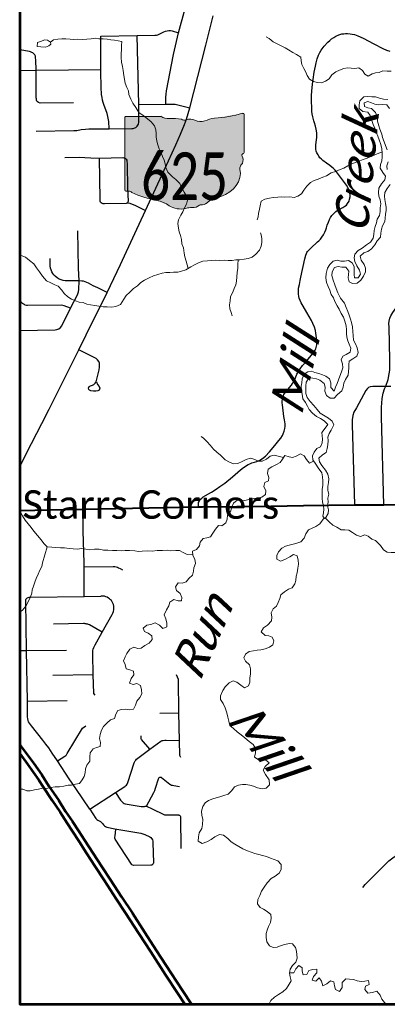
# Model space of a CAD drawing. Header units: feet. Extents: x 14.58 to 21.38, y 7.74 to 14.55.
# Tile 1 of 73: x 14.58 to 15.59, y 7.75 to 10.47. Entities that reach past the tile are written whole.
import ezdxf

# ---------------------------------------------------------------- set-up
doc = ezdxf.new("R2010")
doc.units = ezdxf.units.FT
doc.header["$LTSCALE"] = 20
doc.header["$MEASUREMENT"] = 0
doc.linetypes.add('rr2', pattern=[0])
for name, color, linetype, lineweight in [('GM_X_County_Road', 3, 'Continuous', 30), ('GM_X_Interstate_Route', 1, 'Continuous', 53), ('GM_X_Major_River', 5, 'Continuous', 13), ('GM_X_Major_River_Text', 5, 'Continuous', 0), ('GM_X_Minor_Lake', 5, 'Continuous', 0), ('GM_X_Minor_River', 5, 'Continuous', 0), ('GM_X_State_Route', 1, 'Continuous', 30), ('GM_X_State_Shield', 7, 'Continuous', 0), ('GM_X_Unincorporated_Text', 7, 'Continuous', 0), ('GM_X_US_Route', 1, 'Continuous', 40)]:
    doc.layers.add(name, color=color, linetype=linetype, lineweight=lineweight)
doc.layers.add('GM_X_State_Location', color=7, linetype='Continuous', lineweight=13, plot=False)
doc.layers.add('GM_X_Township_Road', color=252, linetype='Continuous', lineweight=30, true_color=0x696969)
doc.styles.add('Slanted Normal (0.14) Font 31', font='dgn031.shx', dxfattribs={"height": 0.14})

# ---------------------------------------------------------------- blocks, each defined once
blk = doc.blocks.new('DGN_COMPLEXSHAPE19')
at = {"layer": 'GM_X_State_Shield', "color": 7, "linetype": 'Continuous', "lineweight": 13}
for p, q in [((15.1925, 10.2151), (15.1925, 10.2151)), ((15.1967, 10.2118), (15.1966, 10.2118)), ((15.1967, 10.1071), (15.1967, 10.2118)), ((14.8671, 10.2034), (14.8671, 10.2034)), ((14.8671, 10.2034), (14.8671, 10.0033)), ((14.8703, 10.2068), (14.8703, 10.2069)), ((14.9668, 10.2068), (14.8703, 10.2068)), ((14.9668, 10.2069), (14.9668, 10.2068)), ((14.9905, 10.2005), (14.9905, 10.2005)), ((15.0241, 10.1994), (15.0241, 10.1994)), ((15.0372, 10.1973), (15.0372, 10.1973)), ((15.0609, 10.1962), (15.0609, 10.1962)), ((15.0879, 10.1941), (15.0879, 10.1941)), ((15.1148, 10.2015), (15.1148, 10.2015)), ((15.1941, 10.1038), (15.1941, 10.1038)), ((15.1966, 10.1071), (15.1966, 10.1071)), ((15.1966, 10.1071), (15.1967, 10.1071)), ((15.1909, 10.0971), (15.1909, 10.0971)), ((15.1917, 10.0769), (15.1917, 10.0769)), ((15.1852, 10.0609), (15.1852, 10.0609)), ((14.8671, 10.0033), (14.8671, 10.0033)), ((14.8701, 9.9998), (14.8701, 9.9998)), ((14.8769, 10.0002), (14.8769, 10.0002)), ((14.8867, 9.9959), (14.8867, 9.9959)), ((14.9554, 9.9746), (14.9554, 9.9746)), ((15.0977, 9.9704), (15.0977, 9.9704)), ((15.132, 9.9853), (15.132, 9.9853)), ((14.9897, 9.9597), (14.9897, 9.9597)), ((15.0355, 9.9523), (15.0355, 9.9523)), ((15.0535, 9.9544), (15.0535, 9.9544)), ((15.0731, 9.9608), (15.0731, 9.9608)), ((15.0813, 9.9619), (15.0813, 9.9619))]:
    blk.add_line(p, q, dxfattribs=at)
for centre, major_axis, start_param, end_param in [((15.0793, 10.4797), (0.3495, 0), 4.814394, 5.042369), ((15.193, 10.2122), (0.00367, 0), 6.141152, 7.989035), ((14.8708, 10.2038), (0.00382, 0), 1.712693, 3.28349), ((14.9898, 10.2301), (0.037, 0), 4.042523, 4.731795), ((15.0021, 10.0945), (0.133, 0), 1.404758, 1.657858), ((15.0323, 10.2049), (0.0107, 0), 3.836095, 5.185415), ((15.048, 10.1817), (0.0222, 0), 0.950623, 2.079405), ((15.0766, 10.2135), (0.0267, 0), 4.081561, 5.145723), ((15.1238, 10.1457), (0.0703, 0), 1.699011, 2.107814), ((15.1958, 10.0994), (0.00568, 0), 1.883978, 3.671073), ((15.1927, 10.1067), (0.00393, 0), 5.05454, 6.418171), ((15.2098, 10.0633), (0.0248, 0), 2.387724, 3.262537), ((15.1597, 10.0862), (0.0341, 0), 5.934695, 6.695948), ((15.0988, 10.05), (0.0874, 0), 5.101752, 6.440018), ((14.8709, 10.0028), (0.00385, 0), 3.00124, 4.508301), ((14.8715, 10.0233), (0.0294, 0), 4.665946, 4.897461), ((14.8775, 9.9917), (0.0106, 0), 0.519207, 1.627899), ((15.0113, 10.1715), (0.2524, 0), 4.195997, 4.488961), ((14.9361, 9.9134), (0.079, 0), 0.823519, 1.323587), ((15.075, 9.9839), (0.0282, 0), 4.937069, 5.64225), ((15.1357, 9.9471), (0.0479, 0), 1.647645, 2.488434), ((15.0215, 9.9907), (0.0501, 0), 4.026481, 4.996735), ((15.0504, 9.9216), (0.0412, 0), 1.495662, 1.94098), ((15.0541, 9.9758), (0.0267, 0), 4.691044, 5.507374), ((15.0782, 9.9564), (0.00752, 0), 1.147584, 2.315152)]:
    blk.add_ellipse(centre, major_axis=major_axis, ratio=0.8, start_param=start_param, end_param=end_param, dxfattribs=at)
blk = doc.blocks.new('M1-H5_35')
at = {"layer": 'GM_X_State_Shield', "linetype": 'rr2', "true_color": 0xe17500}
h = blk.add_hatch(color=32, dxfattribs=at)
edge = h.paths.add_edge_path(flags=0)
edge.add_line((0.1685, 0.017), (0.1685, 0.1217))
edge.add_line((0.1685, 0.1217), (0.1684, 0.1217))
edge.add_ellipse((0.1648, 0.1221), major_axis=(0.00367, 0), ratio=0.8, start_angle=351.8621, end_angle=457.738)
edge.add_line((0.1643, 0.125), (0.1643, 0.125))
edge.add_ellipse((0.0511, 0.3895), major_axis=(0.3495, 0), ratio=0.8, start_angle=635.8445, end_angle=648.9065, ccw=False)
edge.add_line((0.0866, 0.1114), (0.0866, 0.1114))
edge.add_ellipse((0.0956, 0.0556), major_axis=(0.0703, 0), ratio=0.8, start_angle=97.3462, end_angle=120.7689)
edge.add_line((0.0597, 0.1039), (0.0597, 0.1039))
edge.add_ellipse((0.0484, 0.1233), major_axis=(0.0267, 0), ratio=0.8, start_angle=593.8562, end_angle=654.8282, ccw=False)
edge.add_line((0.0327, 0.1061), (0.0327, 0.1061))
edge.add_ellipse((0.0198, 0.0916), major_axis=(0.0222, 0), ratio=0.8, start_angle=54.4667, end_angle=119.1411)
edge.add_line((0.009, 0.1071), (0.009, 0.1071))
edge.add_ellipse((0.0041, 0.1147), major_axis=(0.0107, 0), ratio=0.8, start_angle=579.7921, end_angle=657.1024, ccw=False)
edge.add_line((-0.0041, 0.1093), (-0.0041, 0.1093))
edge.add_ellipse((-0.0261, 0.0044), major_axis=(0.133, 0), ratio=0.8, start_angle=80.4867, end_angle=94.9883)
edge.add_line((-0.0377, 0.1103), (-0.0377, 0.1103))
edge.add_ellipse((-0.0384, 0.1399), major_axis=(0.037, 0), ratio=0.8, start_angle=591.6195, end_angle=631.1119, ccw=False)
edge.add_line((-0.0614, 0.1167), (-0.0614, 0.1167))
edge.add_line((-0.0614, 0.1167), (-0.1579, 0.1167))
edge.add_line((-0.1579, 0.1167), (-0.1579, 0.1167))
edge.add_ellipse((-0.1574, 0.1137), major_axis=(0.00382, 0), ratio=0.8, start_angle=98.1301, end_angle=188.1301)
edge.add_line((-0.1611, 0.1133), (-0.1611, 0.1133))
edge.add_line((-0.1611, 0.1133), (-0.1611, -0.0869))
edge.add_line((-0.1611, -0.0869), (-0.1611, -0.0869))
edge.add_ellipse((-0.1573, -0.0873), major_axis=(0.00385, 0), ratio=0.8, start_angle=171.9584, end_angle=258.3066)
edge.add_line((-0.1581, -0.0903), (-0.1581, -0.0903))
edge.add_ellipse((-0.1567, -0.0668), major_axis=(0.0294, 0), ratio=0.8, start_angle=267.339, end_angle=280.6039)
edge.add_line((-0.1513, -0.0899), (-0.1513, -0.0899))
edge.add_ellipse((-0.1507, -0.0984), major_axis=(0.0106, 0), ratio=0.8, start_angle=389.7484, end_angle=453.2717, ccw=False)
edge.add_line((-0.1415, -0.0942), (-0.1415, -0.0942))
edge.add_ellipse((-0.0169, 0.0814), major_axis=(0.2524, 0), ratio=0.8, start_angle=240.4129, end_angle=257.1985)
edge.add_line((-0.0728, -0.1155), (-0.0728, -0.1155))
edge.add_ellipse((-0.0921, -0.1768), major_axis=(0.079, 0), ratio=0.8, start_angle=407.1842, end_angle=435.836, ccw=False)
edge.add_line((-0.0385, -0.1304), (-0.0385, -0.1304))
edge.add_ellipse((-0.0067, -0.0994), major_axis=(0.0501, 0), ratio=0.8, start_angle=230.7004, end_angle=286.2918)
edge.add_line((0.0073, -0.1379), (0.0073, -0.1379))
edge.add_ellipse((0.0222, -0.1686), major_axis=(0.0412, 0), ratio=0.8, start_angle=445.6951, end_angle=471.2099, ccw=False)
edge.add_line((0.0253, -0.1357), (0.0253, -0.1357))
edge.add_ellipse((0.0259, -0.1144), major_axis=(0.0267, 0), ratio=0.8, start_angle=268.777, end_angle=315.5493)
edge.add_line((0.0449, -0.1293), (0.0449, -0.1293))
edge.add_ellipse((0.05, -0.1338), major_axis=(0.00752, 0), ratio=0.8, start_angle=425.7517, end_angle=492.6484, ccw=False)
edge.add_line((0.0531, -0.1283), (0.0531, -0.1283))
edge.add_ellipse((0.0468, -0.1062), major_axis=(0.0282, 0), ratio=0.8, start_angle=282.8732, end_angle=323.2771)
edge.add_line((0.0695, -0.1198), (0.0695, -0.1198))
edge.add_ellipse((0.1075, -0.143), major_axis=(0.0479, 0), ratio=0.8, start_angle=454.4031, end_angle=502.5768, ccw=False)
edge.add_line((0.1038, -0.1048), (0.1038, -0.1048))
edge.add_ellipse((0.0706, -0.0401), major_axis=(0.0874, 0), ratio=0.8, start_angle=292.3089, end_angle=368.9858)
edge.add_line((0.157, -0.0292), (0.157, -0.0292))
edge.add_ellipse((0.1816, -0.0268), major_axis=(0.0248, 0), ratio=0.8, start_angle=496.8065, end_angle=546.9296, ccw=False)
edge.add_line((0.1635, -0.0132), (0.1635, -0.0132))
edge.add_ellipse((0.1315, -0.0039), major_axis=(0.0341, 0), ratio=0.8, start_angle=340.033, end_angle=383.6496)
edge.add_line((0.1627, 0.007), (0.1627, 0.007))
edge.add_ellipse((0.1676, 0.0093), major_axis=(0.00568, 0), ratio=0.8, start_angle=467.944, end_angle=570.337, ccw=False)
edge.add_line((0.1659, 0.0136), (0.1659, 0.0136))
edge.add_ellipse((0.1645, 0.0166), major_axis=(0.00393, 0), ratio=0.8, start_angle=289.6038, end_angle=367.7341)
edge.add_line((0.1684, 0.017), (0.1684, 0.017))
edge.add_line((0.1684, 0.017), (0.1685, 0.017))
at = {"layer": 'GM_X_State_Shield', "color": 7, "linetype": 'Continuous', "lineweight": 13}
blk.add_blockref('DGN_COMPLEXSHAPE19', (-15.0282, -10.0901), dxfattribs=at)
at = {"layer": 'GM_X_State_Shield', "color": 9, "linetype": 'Continuous', "lineweight": 13, "insert": (0.004, -0.1162), "char_height": 0.131836, "attachment_point": 8, "line_spacing_factor": 0.8, "style": 'Slanted Normal (0.14) Font 31'}
blk.add_mtext('{\\fCalibri Light|b0|i0|c0|p34;\\W0.768;\\C9;625}', dxfattribs=at)

msp = doc.modelspace()

# ---------------------------------------------------------------- linework, layer by layer
at = {"layer": 'GM_X_County_Road', "flags": 128}
msp.add_lwpolyline([(15.5243, 8.0743), (15.5306, 8.0834), (15.5446, 8.097), (15.596, 8.1486), (15.6113, 8.1596), (15.6219, 8.1658), (15.6317, 8.1696), (15.6472, 8.1742), (15.6616, 8.1763), (15.704, 8.1774), (15.715, 8.1773), (15.7258, 8.1798), (15.7352, 8.1849), (15.744, 8.1922), (15.7495, 8.1994), (15.7538, 8.2083), (15.756, 8.2179), (15.7564, 8.2304), (15.7532, 8.3829), (15.7526, 8.4624), (15.7479, 8.5385), (15.7439, 8.5912)], dxfattribs=at)
at = {"layer": 'GM_X_Interstate_Route', "flags": 128}
for points in [[(14.577, 11.6527), (14.577, 7.7517), (19.5613, 7.7517)], [(14.577, 8.4701), (14.5802, 8.4658), (14.6155, 8.4178), (14.6377, 8.3862), (14.6574, 8.355), (14.685, 8.3148), (14.7038, 8.2848), (14.723, 8.2569), (14.7401, 8.2301), (14.7571, 8.2046), (14.7791, 8.1709), (14.8051, 8.1306), (14.8273, 8.0962), (14.8579, 8.049), (14.888, 8.0034), (14.9221, 7.9505), (14.9535, 7.9018), (14.9953, 7.8383), (15.0267, 7.7896), (15.0515, 7.7517)], [(14.577, 8.4451), (14.5987, 8.4159), (14.6298, 8.3712), (14.6419, 8.3529), (14.6667, 8.3155), (14.6882, 8.2827), (14.7079, 8.2524), (14.7216, 8.2311), (14.7407, 8.2016), (14.7613, 8.1698), (14.7856, 8.1324), (14.81, 8.0946), (14.8432, 8.0435), (14.8679, 8.0053), (14.9058, 7.9472), (14.9386, 7.8966), (14.9797, 7.8337), (15.0133, 7.782), (15.0331, 7.7517)]]:
    msp.add_lwpolyline(points, dxfattribs=at)
at = {"layer": 'GM_X_Major_River', "flags": 128}
for points in [[(15.5701, 10.257), (15.5598, 10.261), (15.5489, 10.2605), (15.5386, 10.2619), (15.5269, 10.2609), (15.5165, 10.2498), (15.5143, 10.2387), (15.5145, 10.2281), (15.5249, 10.2203), (15.5385, 10.2186), (15.5447, 10.2088), (15.5491, 10.1956), (15.5534, 10.1846), (15.5578, 10.174), (15.5617, 10.1627), (15.5657, 10.1525), (15.5692, 10.1419), (15.574, 10.1291), (15.5768, 10.1174), (15.5777, 10.1052), (15.5775, 10.0946), (15.5766, 10.0835), (15.5733, 10.0733), (15.5727, 10.0634), (15.5801, 10.0517), (15.5867, 10.0412), (15.5853, 10.0313), (15.576, 10.0205), (15.5686, 10.0079), (15.568, 9.9965), (15.5686, 9.9862), (15.5721, 9.9756), (15.5738, 9.965), (15.5721, 9.954), (15.5722, 9.9434), (15.5705, 9.9323), (15.5638, 9.9224), (15.5621, 9.9121), (15.5581, 9.9025), (15.5556, 9.8915), (15.555, 9.8805), (15.5533, 9.8698), (15.5455, 9.8594), (15.5342, 9.8513), (15.523, 9.842), (15.5113, 9.8362), (15.502, 9.8262), (15.5007, 9.8159), (15.5027, 9.8057), (15.5082, 9.7932), (15.5152, 9.7812), (15.518, 9.7706), (15.5117, 9.7606), (15.5011, 9.7605), (15.5002, 9.7699), (15.5008, 9.7802), (15.5003, 9.7916), (15.4952, 9.8014), (15.4849, 9.8084), (15.4739, 9.8068), (15.4637, 9.8066), (15.4534, 9.8095), (15.4428, 9.8067), (15.4331, 9.7971), (15.4265, 9.7867), (15.4233, 9.7726), (15.4219, 9.7608), (15.424, 9.7476), (15.4287, 9.7363), (15.4331, 9.7264), (15.4374, 9.7143), (15.4432, 9.7046), (15.4472, 9.6947), (15.4538, 9.6831), (15.4589, 9.6733), (15.4647, 9.6616), (15.4713, 9.6518), (15.4749, 9.6401), (15.4785, 9.6276), (15.479, 9.6166), (15.4792, 9.6063), (15.4805, 9.5965), (15.4829, 9.5866), (15.4865, 9.5768), (15.4912, 9.5663), (15.4898, 9.5545), (15.4786, 9.5486), (15.4688, 9.5439), (15.4648, 9.5336), (15.4683, 9.5223), (15.4696, 9.5113), (15.4653, 9.5006), (15.4605, 9.4884), (15.4573, 9.4788), (15.4533, 9.4681), (15.4489, 9.4582), (15.4452, 9.4467), (15.436, 9.4572), (15.4358, 9.4698), (15.4322, 9.4807), (15.4226, 9.4889)], [(15.5482, 10.2286), (15.5387, 10.23), (15.5288, 10.234), (15.5283, 10.2439), (15.5384, 10.2482), (15.5484, 10.2442), (15.5579, 10.2409), (15.5689, 10.2384), (15.5795, 10.24), (15.5909, 10.2387), (15.5978, 10.2289)], [(15.5937, 10.2535), (15.5815, 10.2545), (15.5701, 10.257)], [(15.592, 10.1142), (15.5873, 10.1266), (15.5837, 10.1364), (15.579, 10.1481), (15.5766, 10.158), (15.5714, 10.1712), (15.5686, 10.181), (15.5647, 10.1935), (15.5645, 10.2064), (15.5594, 10.2177), (15.5482, 10.2286)], [(15.5921, 10.0598), (15.5908, 10.0701), (15.5944, 10.0811)], [(15.3668, 9.4498), (15.367, 9.4604), (15.3676, 9.4722), (15.3765, 9.4845), (15.3863, 9.4831), (15.3962, 9.481), (15.4061, 9.4773), (15.4176, 9.468), (15.4204, 9.4578), (15.4195, 9.4468), (15.4238, 9.4354), (15.4345, 9.428), (15.4452, 9.4274), (15.4548, 9.4378), (15.4668, 9.4482), (15.4705, 9.4581), (15.4722, 9.4692), (15.477, 9.4791), (15.4836, 9.491), (15.4853, 9.5016), (15.4856, 9.5111), (15.4858, 9.5206), (15.4864, 9.5301), (15.4973, 9.5363), (15.5082, 9.5441), (15.5118, 9.554), (15.5086, 9.5665), (15.5043, 9.5775), (15.4988, 9.588), (15.4975, 9.6005), (15.4973, 9.6123), (15.4963, 9.6248), (15.4935, 9.6365), (15.4903, 9.6464), (15.4871, 9.6573), (15.4828, 9.6672), (15.4789, 9.6785), (15.4738, 9.6902), (15.4626, 9.7045), (15.4551, 9.7192), (15.4512, 9.7305), (15.4469, 9.7411), (15.4425, 9.7539), (15.4385, 9.7668), (15.4395, 9.7767), (15.4461, 9.7885), (15.4563, 9.7917), (15.4662, 9.7896), (15.4772, 9.7897), (15.4857, 9.7792), (15.4847, 9.7697), (15.4837, 9.7602), (15.4865, 9.7489), (15.4961, 9.7448), (15.5085, 9.7454), (15.519, 9.7543), (15.5264, 9.7646), (15.5316, 9.7765), (15.5314, 9.7871), (15.5282, 9.7969), (15.5197, 9.8093), (15.5173, 9.8199), (15.5274, 9.8296), (15.5379, 9.8335), (15.5484, 9.8409), (15.5577, 9.8513), (15.5644, 9.8627), (15.5729, 9.8727), (15.5739, 9.8834), (15.5756, 9.8948), (15.5785, 9.9043), (15.5855, 9.9162), (15.5861, 9.9257), (15.5875, 9.9368), (15.5889, 9.9466), (15.5891, 9.9561), (15.5874, 9.966), (15.5854, 9.977), (15.5845, 9.9865), (15.5855, 9.996), (15.5917, 10.0078), (15.5995, 10.0182)], [(15.4226, 9.4889), (15.4131, 9.4918), (15.4028, 9.4963), (15.3922, 9.4984), (15.3823, 9.502), (15.3725, 9.5), (15.3627, 9.4938), (15.3568, 9.4815), (15.3559, 9.4705), (15.3545, 9.461), (15.3554, 9.4493), (15.3567, 9.4383), (15.3592, 9.4261), (15.3661, 9.416), (15.372, 9.4058), (15.3767, 9.396), (15.3859, 9.3863), (15.3967, 9.3769), (15.4073, 9.3718), (15.4173, 9.3647), (15.4277, 9.3546), (15.4203, 9.3446), (15.4117, 9.3331), (15.4119, 9.3236), (15.4128, 9.3141), (15.4118, 9.3042), (15.4074, 9.2935), (15.3976, 9.2881), (15.3902, 9.2781), (15.3854, 9.2682), (15.3867, 9.2575), (15.3945, 9.2451), (15.4007, 9.235), (15.4108, 9.2214), (15.4132, 9.2101), (15.4137, 9.1991), (15.4136, 9.1865), (15.4126, 9.1759), (15.4124, 9.1645), (15.4126, 9.1512), (15.4135, 9.1398), (15.4155, 9.13), (15.4164, 9.1205), (15.4154, 9.111), (15.4141, 9.1015), (15.4187, 9.0948)], [(15.4187, 9.0948), (15.4225, 9.0978), (15.4284, 9.1085), (15.4297, 9.1192), (15.4273, 9.1298), (15.4283, 9.1397), (15.4281, 9.1511), (15.4302, 9.1621), (15.4282, 9.1727), (15.428, 9.1837), (15.4293, 9.1944), (15.4307, 9.205), (15.4282, 9.2175), (15.4213, 9.2284), (15.4108, 9.2416), (15.405, 9.2514), (15.4033, 9.2616), (15.4127, 9.2712), (15.4235, 9.2778), (15.426, 9.2885), (15.4274, 9.2988), (15.4284, 9.3102), (15.4275, 9.32), (15.4311, 9.3296), (15.437, 9.3392), (15.4444, 9.3541), (15.44, 9.3639), (15.4301, 9.3721), (15.4201, 9.3776), (15.4067, 9.3866), (15.3983, 9.3967), (15.3894, 9.4076), (15.3794, 9.4181), (15.3705, 9.4293), (15.3673, 9.4403), (15.3668, 9.4498)], [(15.4173, 9.0969), (15.4053, 9.0805), (15.3944, 9.0731), (15.3843, 9.068), (15.3741, 9.0633), (15.3671, 9.0526), (15.3623, 9.0404), (15.3534, 9.0307), (15.3421, 9.0264), (15.3323, 9.0236), (15.3213, 9.0215), (15.3108, 9.018), (15.301, 9.0133), (15.2913, 9.0029), (15.2869, 8.9926), (15.2867, 8.9827), (15.297, 8.9771), (15.3087, 8.9815), (15.3226, 8.9893), (15.3327, 8.9951), (15.343, 8.9919), (15.3462, 8.9801), (15.3467, 8.9687), (15.3446, 8.9573), (15.3429, 8.9451), (15.3404, 8.9352), (15.3391, 8.9238), (15.3366, 8.9143), (15.3292, 8.9032), (15.3194, 8.8992), (15.3081, 8.8926), (15.298, 8.8837), (15.2955, 8.8742), (15.2911, 8.8624), (15.2864, 8.8524), (15.2766, 8.8455), (15.2715, 8.8344), (15.2728, 8.8226), (15.2718, 8.8124), (15.261, 8.8004), (15.2505, 8.7931), (15.2439, 8.7816), (15.2546, 8.7715), (15.2645, 8.7709), (15.274, 8.7668), (15.2783, 8.7566), (15.2762, 8.7456), (15.2665, 8.739), (15.2548, 8.7343), (15.2427, 8.7314), (15.2329, 8.7313), (15.2223, 8.7289), (15.211, 8.7268), (15.2005, 8.7202), (15.1957, 8.7099), (15.2008, 8.7001), (15.2112, 8.69), (15.2143, 8.679), (15.2142, 8.6653), (15.2128, 8.6539), (15.2123, 8.6421), (15.2086, 8.6322), (15.1973, 8.6271), (15.1874, 8.6342), (15.1763, 8.6424), (15.1664, 8.6457), (15.1551, 8.6402), (15.1446, 8.6294), (15.1376, 8.6194), (15.1317, 8.6049), (15.1311, 8.5947), (15.1385, 8.5837), (15.1444, 8.5717), (15.1487, 8.5573), (15.1516, 8.5452), (15.154, 8.5346), (15.1576, 8.5229), (15.1676, 8.5143), (15.1776, 8.5053), (15.1887, 8.4964), (15.1987, 8.4882), (15.2106, 8.4784), (15.2217, 8.4703), (15.2287, 8.4582), (15.2281, 8.4472), (15.2256, 8.4354), (15.2352, 8.4287), (15.2454, 8.4288), (15.256, 8.4278), (15.2656, 8.4196), (15.2544, 8.4088), (15.2496, 8.3989), (15.2555, 8.3872), (15.2659, 8.3725), (15.2665, 8.3589), (15.2576, 8.3489), (15.2462, 8.3479), (15.2333, 8.35), (15.2223, 8.3548), (15.2127, 8.3581), (15.2017, 8.3595)], [(15.2017, 8.3595), (15.1919, 8.3593), (15.1809, 8.3576), (15.1704, 8.3529), (15.163, 8.3426), (15.1525, 8.3329), (15.1408, 8.329), (15.1295, 8.3258), (15.1197, 8.323), (15.1099, 8.3194), (15.0986, 8.3155), (15.0888, 8.3089), (15.0829, 8.2989), (15.0786, 8.2859), (15.0795, 8.2738), (15.0827, 8.264), (15.0818, 8.2492), (15.0801, 8.2377), (15.0727, 8.2262), (15.0709, 8.2144), (15.07, 8.203), (15.0807, 8.1964), (15.0939, 8.2007), (15.1055, 8.207), (15.116, 8.2151), (15.1284, 8.2217), (15.1398, 8.2196), (15.1513, 8.2106), (15.1609, 8.2009), (15.1709, 8.1942), (15.182, 8.1879), (15.1934, 8.182), (15.2056, 8.1765), (15.2163, 8.1725), (15.2258, 8.1688), (15.2369, 8.1655), (15.2475, 8.1634), (15.2582, 8.1605), (15.2692, 8.1557), (15.2795, 8.1517), (15.2898, 8.1481), (15.2987, 8.1379), (15.2992, 8.1247), (15.2933, 8.1143), (15.2821, 8.1058), (15.2716, 8.0992), (15.26, 8.0873), (15.2522, 8.0758), (15.2448, 8.0646), (15.2401, 8.0528), (15.2342, 8.0417), (15.2332, 8.0295), (15.241, 8.0194), (15.2505, 8.015), (15.2601, 8.0083), (15.27, 8.0005), (15.2717, 7.9895), (15.2696, 7.9777), (15.2637, 7.9666), (15.2601, 7.957), (15.2576, 7.9475), (15.2577, 7.9365), (15.2598, 7.9247), (15.2664, 7.9138), (15.2767, 7.9087), (15.2881, 7.9096), (15.2986, 7.9143), (15.3092, 7.9175), (15.3209, 7.9195), (15.3304, 7.9185), (15.3385, 7.9088), (15.3409, 7.8986), (15.3427, 7.8796), (15.3395, 7.8685), (15.3298, 7.8589), (15.3238, 7.849), (15.3221, 7.8379), (15.3238, 7.8281), (15.327, 7.8167), (15.3211, 7.8071), (15.3137, 7.7956), (15.304, 7.7864), (15.2916, 7.7786), (15.2803, 7.7712), (15.2706, 7.7624), (15.2662, 7.7528), (15.2663, 7.7517)]]:
    msp.add_lwpolyline(points, dxfattribs=at)
at = {"layer": 'GM_X_Minor_Lake', "flags": 128}
for points in [[(14.662, 10.4124), (14.6536, 10.4172), (14.646, 10.4182), (14.6347, 10.4139), (14.626, 10.4111), (14.6247, 10.4004), (14.6353, 10.3987), (14.6486, 10.3981), (14.6576, 10.4017)], [(14.6576, 10.4017), (14.6626, 10.4066), (14.662, 10.4124)]]:
    msp.add_lwpolyline(points, dxfattribs=at)
at = {"layer": 'GM_X_Minor_River', "flags": 128}
for points in [[(15.6023, 10.3319), (15.5917, 10.3317), (15.5796, 10.3323), (15.5694, 10.3284), (15.5596, 10.3271), (15.5498, 10.3243), (15.5393, 10.3181), (15.5297, 10.3236), (15.5235, 10.3338), (15.5136, 10.3409), (15.5022, 10.3388), (15.492, 10.3402), (15.4821, 10.3412), (15.4723, 10.3391), (15.4599, 10.3344), (15.4501, 10.3297), (15.4392, 10.3212), (15.4314, 10.3105), (15.4217, 10.3039), (15.41, 10.2999), (15.399, 10.3001), (15.388, 10.3034), (15.3776, 10.3097), (15.3703, 10.3195), (15.3667, 10.3293), (15.3613, 10.3391), (15.3562, 10.35), (15.3545, 10.3599), (15.3529, 10.3701), (15.341, 10.3775), (15.3314, 10.3835), (15.3196, 10.3909), (15.31, 10.3961), (15.2993, 10.4016), (15.2764, 10.4127), (15.2657, 10.4224), (15.2577, 10.4269)], [(14.8593, 10.414), (14.8384, 10.4175), (14.8289, 10.4185), (14.8183, 10.4199), (14.8073, 10.4216), (14.7952, 10.4214), (14.7849, 10.4232), (14.774, 10.4215), (14.7626, 10.4206), (14.7505, 10.4197), (14.7369, 10.4199), (14.7255, 10.4189), (14.716, 10.4207), (14.7039, 10.4209), (14.6937, 10.4212), (14.6819, 10.4199), (14.6706, 10.4186), (14.662, 10.4124)], [(15.0424, 9.7863), (15.0367, 9.8062), (15.0331, 9.8187), (15.0311, 9.8286), (15.029, 9.843), (15.025, 9.8543), (15.0237, 9.8661), (15.0209, 9.8778), (15.0177, 9.8876), (15.0153, 9.8978), (15.0136, 9.9103), (15.0153, 9.921), (15.0215, 9.9332), (15.0271, 9.9428), (15.0318, 9.9539), (15.0374, 9.9638), (15.0406, 9.9753), (15.0382, 9.9855), (15.0308, 9.9975), (15.0238, 10.0104), (15.0195, 10.0209), (15.0083, 10.0318), (14.9987, 10.04), (14.986, 10.0524), (14.9805, 10.0652), (14.9789, 10.0754), (14.9761, 10.0853), (14.971, 10.0958), (14.9678, 10.106), (14.9619, 10.117), (14.9584, 10.1283), (14.9555, 10.1385), (14.9542, 10.1503), (14.9541, 10.1598), (14.9524, 10.1696), (14.9496, 10.1806), (14.9403, 10.1918), (14.9296, 10.1997), (14.9177, 10.209), (14.9062, 10.2179), (14.8973, 10.2311), (14.8892, 10.2431), (14.8841, 10.2545), (14.8782, 10.2677), (14.8773, 10.2772), (14.8726, 10.287), (14.8686, 10.2987), (14.8642, 10.3199), (14.8628, 10.3332), (14.8604, 10.3445), (14.8583, 10.3563), (14.857, 10.3699), (14.8572, 10.3802), (14.8582, 10.3912), (14.8583, 10.4033), (14.8593, 10.4132), (14.8593, 10.414)], [(15.5775, 10.1083), (15.5468, 10.0957), (15.5367, 10.0913), (15.5257, 10.0874), (15.5159, 10.0834), (15.4945, 10.0752), (15.4828, 10.0697), (15.4719, 10.0634), (15.4621, 10.0595), (15.4486, 10.0548), (15.4373, 10.0504), (15.4241, 10.0426), (15.4136, 10.0387), (15.4011, 10.0336), (15.3902, 10.0292), (15.3801, 10.0242), (15.3696, 10.0141), (15.3615, 10.0023), (15.3552, 9.9923), (15.3447, 9.9861), (15.3345, 9.9829), (15.3227, 9.9839), (15.3095, 9.9833), (15.3, 9.9839), (15.2894, 9.983), (15.2773, 9.9821), (15.2671, 9.9804), (15.2535, 9.9783), (15.2437, 9.9721), (15.2405, 9.9595), (15.2387, 9.95), (15.2366, 9.9386), (15.2357, 9.9287), (15.2331, 9.9203)], [(14.577, 9.824), (14.5811, 9.8218), (14.5929, 9.8175), (14.6044, 9.8085), (14.6156, 9.7992), (14.6229, 9.7879), (14.6318, 9.7766), (14.6396, 9.7646), (14.6511, 9.7522), (14.6629, 9.7467), (14.6736, 9.7411), (14.6832, 9.7375), (14.6932, 9.7266), (14.6998, 9.7168), (14.7098, 9.7078), (14.7197, 9.7015), (14.7307, 9.6971), (14.7407, 9.6931), (14.752, 9.6921), (14.762, 9.6877), (14.7726, 9.6859), (14.7847, 9.6838), (14.795, 9.6824), (14.8071, 9.6803), (14.8189, 9.6801), (14.8303, 9.6788), (14.8424, 9.6808), (14.8552, 9.6867), (14.8644, 9.7016), (14.8711, 9.7112), (14.8808, 9.7205), (14.8912, 9.7305), (14.9021, 9.7383), (14.9118, 9.7479), (14.9216, 9.7537), (14.9347, 9.7607), (14.946, 9.7655), (14.9585, 9.7698), (14.9702, 9.773), (14.9807, 9.7751), (14.9917, 9.7752), (15.0016, 9.7757), (15.0137, 9.7763), (15.0239, 9.7791), (15.0356, 9.7823), (15.0495, 9.7905), (15.0596, 9.7963), (15.0705, 9.8018), (15.0829, 9.8061), (15.0958, 9.8078), (15.1075, 9.8084), (15.1177, 9.8089), (15.1291, 9.8083), (15.1416, 9.8089), (15.1522, 9.8086), (15.1632, 9.8084), (15.1742, 9.8101), (15.1844, 9.8102), (15.1965, 9.8119), (15.2082, 9.814), (15.2188, 9.8172), (15.2289, 9.8261), (15.2389, 9.8365), (15.2433, 9.8479), (15.2451, 9.8582), (15.2453, 9.8688), (15.244, 9.8791), (15.2416, 9.8851)], [(15.1799, 9.8102), (15.1789, 9.7976), (15.1791, 9.7874), (15.1774, 9.7752), (15.1768, 9.7634), (15.1758, 9.7516), (15.1733, 9.7406), (15.1693, 9.7307), (15.1653, 9.7203), (15.159, 9.7085), (15.1581, 9.6971), (15.1567, 9.6857), (15.1569, 9.675), (15.1605, 9.6641), (15.164, 9.6554)], [(15.3053, 9.2636), (15.2793, 9.2701), (15.2687, 9.2673), (15.2583, 9.2591), (15.2466, 9.2536), (15.2364, 9.2539), (15.2238, 9.2594), (15.2139, 9.2619), (15.2026, 9.2583), (15.1909, 9.2528), (15.1793, 9.247), (15.1672, 9.2457), (15.1565, 9.2505), (15.1443, 9.2571), (15.1312, 9.2698), (15.1216, 9.2781), (15.112, 9.287), (15.1031, 9.2975), (15.0946, 9.3073), (15.0843, 9.317), (15.0777, 9.3219)], [(15.3879, 9.2534), (15.3774, 9.2475), (15.3689, 9.2584), (15.3623, 9.2686), (15.3524, 9.2734), (15.3407, 9.2671), (15.3306, 9.264), (15.3211, 9.2657), (15.3093, 9.269), (15.3022, 9.2594), (15.2959, 9.2498), (15.2858, 9.2443), (15.2734, 9.2381), (15.2629, 9.2311), (15.2611, 9.2197), (15.2647, 9.2087), (15.2637, 9.1988), (15.2539, 9.1949), (15.2515, 9.1831), (15.2566, 9.1714), (15.2556, 9.1615), (15.2455, 9.1538), (15.2334, 9.1513), (15.2224, 9.1504), (15.2099, 9.1475), (15.1982, 9.1451), (15.1873, 9.1438), (15.1778, 9.1452), (15.1677, 9.1375), (15.1629, 9.1271), (15.1596, 9.1165), (15.1511, 9.1046), (15.1501, 9.0935), (15.1457, 9.0832), (15.1353, 9.0751), (15.1258, 9.0753), (15.1172, 9.0653), (15.1102, 9.0546), (15.1035, 9.0443), (15.0937, 9.0415), (15.0835, 9.0398), (15.075, 9.0298), (15.0732, 9.0191), (15.065, 9.0095), (15.0545, 9.0045), (15.0547, 8.9923), (15.0609, 8.9821), (15.0626, 8.9708), (15.0582, 8.9589), (15.0572, 8.949), (15.0544, 8.9384), (15.0443, 8.9291), (15.0368, 8.9195), (15.0255, 8.9159), (15.0149, 8.9169), (15.0067, 8.9062), (15.0095, 8.896), (15.0199, 8.8874), (15.025, 8.8764), (15.0236, 8.8669), (15.0141, 8.8676), (15.0027, 8.8708), (14.9918, 8.8634), (14.989, 8.8539), (14.9827, 8.8428), (14.9761, 8.829), (14.9804, 8.8173), (14.9836, 8.8056), (14.983, 8.7953), (14.9725, 8.7906), (14.9629, 8.8), (14.9514, 8.8067), (14.9393, 8.8023), (14.9284, 8.8003), (14.9179, 8.7921), (14.9215, 8.7823), (14.9318, 8.7779), (14.9421, 8.7708), (14.9426, 8.7606), (14.9348, 8.7506), (14.9228, 8.744), (14.9127, 8.7366), (14.9028, 8.7357), (14.8918, 8.739), (14.8809, 8.7339), (14.8724, 8.722), (14.868, 8.7125), (14.8636, 8.7014), (14.8679, 8.6912), (14.8711, 8.6791), (14.8814, 8.6769), (14.8913, 8.6729), (14.8918, 8.663), (14.8844, 8.6527), (14.8804, 8.6393), (14.89, 8.6357), (14.9005, 8.6389), (14.9101, 8.6329), (14.9137, 8.6216), (14.9142, 8.6102), (14.9083, 8.5999)], [(15.0546, 8.9946), (15.0391, 8.9955), (15.028, 9.0007), (15.0185, 9.0062), (15.0082, 9.0068), (14.9946, 9.0051), (14.984, 9.0076), (14.9715, 9.0063), (14.9567, 9.0065), (14.9427, 9.0044), (14.9291, 9.0057), (14.9151, 9.0044), (14.9049, 9.0039), (14.8946, 9.0052), (14.8802, 9.0069), (14.8677, 9.0064), (14.8575, 9.0058), (14.8453, 9.0068), (14.8329, 9.0063), (14.82, 9.0072), (14.8086, 9.0078), (14.7964, 9.0103), (14.7839, 9.0101), (14.7699, 9.008), (14.7593, 9.0102), (14.7479, 9.0119), (14.7369, 9.0106), (14.7244, 9.0112), (14.7134, 9.0118), (14.7005, 9.0143), (14.6892, 9.0141), (14.6763, 9.0151), (14.666, 9.0153), (14.6531, 9.0166), (14.6431, 9.026), (14.6358, 9.0358), (14.6258, 9.0482), (14.6161, 9.0598), (14.6088, 9.0699), (14.6006, 9.0801), (14.5918, 9.0902), (14.5848, 9.1019), (14.579, 9.1121), (14.577, 9.1162)], [(15.4206, 9.0964), (15.4317, 9.0858), (15.4417, 9.0761), (15.4528, 9.0713), (15.4647, 9.0639), (15.4749, 9.0632), (15.4855, 9.0626), (15.4962, 9.056), (15.5073, 9.0485), (15.5183, 9.0456), (15.5297, 9.0496), (15.5392, 9.0459), (15.5495, 9.0374), (15.5594, 9.0341), (15.5729, 9.0199), (15.5814, 9.0086), (15.5917, 9.0023), (15.6031, 9.0013), (15.6145, 9.0011), (15.6252, 8.9974), (15.6499, 8.9983)], [(14.6531, 9.0166), (14.6402, 8.9724), (14.638, 8.9618), (14.6329, 8.9518), (14.6281, 8.9411), (14.6222, 8.9293), (14.619, 8.9186), (14.6154, 8.9079), (14.6117, 8.8976), (14.6107, 8.8881), (14.6063, 8.8785), (14.6012, 8.8663), (14.5935, 8.8525), (14.5842, 8.8414), (14.577, 8.8356)], [(14.9083, 8.5999), (14.9001, 8.5903), (14.8965, 8.5788), (14.891, 8.5677), (14.8793, 8.566), (14.8679, 8.5682), (14.8577, 8.5672), (14.8479, 8.5637), (14.8427, 8.5537), (14.8387, 8.5423), (14.8278, 8.5387), (14.8181, 8.5299), (14.808, 8.5202), (14.8024, 8.5099), (14.7988, 8.4977), (14.7975, 8.487), (14.8003, 8.4753), (14.799, 8.4643), (14.7892, 8.4615), (14.7794, 8.4583), (14.7712, 8.4468), (14.771, 8.4362), (14.7708, 8.4236), (14.7626, 8.4129), (14.7582, 8.4026), (14.7576, 8.3915), (14.7551, 8.3816), (14.7496, 8.3721), (14.7422, 8.3621), (14.7308, 8.36), (14.7203, 8.358), (14.7104, 8.3575), (14.6991, 8.3547), (14.687, 8.3526), (14.6749, 8.3528), (14.6632, 8.3515), (14.6507, 8.3483), (14.6405, 8.3489), (14.6291, 8.3468), (14.6178, 8.3444), (14.6057, 8.3416), (14.5962, 8.3418), (14.5856, 8.3462), (14.577, 8.3467)], [(15.3223, 7.8391), (15.3335, 7.8392), (15.3394, 7.8499), (15.3476, 7.8595), (15.3571, 7.8525), (15.3565, 7.843), (15.3593, 7.8328), (15.3699, 7.8344), (15.375, 7.8455), (15.3864, 7.8476), (15.397, 7.8489), (15.3971, 7.839), (15.3882, 7.8286), (15.3845, 7.8187), (15.3944, 7.8154), (15.4038, 7.825), (15.41, 7.8153), (15.4139, 7.8028), (15.4252, 7.8079), (15.4353, 7.8171), (15.4448, 7.8142), (15.4461, 7.8032), (15.449, 7.793), (15.4596, 7.7875), (15.4671, 7.7986), (15.4676, 7.8123), (15.4773, 7.8219), (15.4872, 7.8213), (15.4986, 7.82), (15.5088, 7.8171), (15.5195, 7.8149), (15.5304, 7.8155), (15.5403, 7.8175), (15.5419, 7.8065), (15.5318, 7.8022), (15.53, 7.7923), (15.5381, 7.7826), (15.5514, 7.7846), (15.5627, 7.7882), (15.5723, 7.7766), (15.577, 7.766), (15.5878, 7.7517)]]:
    msp.add_lwpolyline(points, dxfattribs=at)
at = {"layer": 'GM_X_State_Route', "flags": 128}
for points in [[(14.6377, 9.3575), (14.6579, 9.3973), (14.7398, 9.561), (14.7603, 9.6026), (14.8188, 9.7195), (14.8551, 9.7976), (14.8952, 9.8832), (14.9242, 9.9469), (14.9527, 10.008), (14.9877, 10.0834), (15.0078, 10.1277), (15.0213, 10.1579), (15.0317, 10.1846), (15.0373, 10.1995), (15.0463, 10.2305), (15.0905, 10.4033), (15.111, 10.4848)], [(14.577, 9.2375), (14.596, 9.2752), (14.6377, 9.3575)]]:
    msp.add_lwpolyline(points, dxfattribs=at)
at = {"layer": 'GM_X_Township_Road'}
for p, q in [((14.8188, 9.7195), (14.7923, 9.7323)), ((14.7535, 9.0206), (14.7513, 9.121)), ((14.6685, 8.6618), (14.7796, 8.6632)), ((14.5981, 8.5898), (14.7081, 8.5916)), ((14.9639, 8.5569), (15.0163, 8.5575))]:
    msp.add_line(p, q, dxfattribs=at)
at = {"layer": 'GM_X_Township_Road', "flags": 128}
for points in [[(14.9802, 10.2407), (14.9805, 10.2595), (14.9811, 10.2681), (14.9824, 10.2774), (15.0014, 10.3775), (15.0158, 10.4379), (15.0341, 10.5049)], [(14.6226, 10.1657), (14.7267, 10.1674), (14.7347, 10.1681), (14.747, 10.1704), (14.7585, 10.1718), (14.7678, 10.1721), (14.7775, 10.172), (14.8023, 10.1724), (14.8236, 10.1727), (14.8867, 10.1733), (14.8903, 10.1737), (14.8944, 10.1747), (14.8972, 10.176), (14.8995, 10.1778), (14.9016, 10.18), (14.9033, 10.1826), (14.9048, 10.1855), (14.9055, 10.1905), (14.9055, 10.2394), (14.9017, 10.43)], [(14.8011, 10.4288), (14.9017, 10.43), (14.9497, 10.431), (14.9547, 10.4314), (14.9586, 10.4324), (14.9625, 10.4338), (14.9746, 10.4403), (14.9794, 10.4421), (14.9842, 10.4434), (14.9889, 10.444), (14.9936, 10.4438), (14.9982, 10.443), (15.0158, 10.4379)], [(14.8236, 10.1727), (14.8231, 10.1927), (14.8207, 10.206), (14.8183, 10.2146), (14.8092, 10.2397), (14.8074, 10.2455), (14.806, 10.2512), (14.8042, 10.2594), (14.8031, 10.2672), (14.8025, 10.2739), (14.8021, 10.2812), (14.8011, 10.3361), (14.8011, 10.4288)], [(15.0703, 9.1269), (15.0704, 9.1339), (15.0711, 9.1392), (15.0721, 9.142), (15.0744, 9.1458), (15.0764, 9.1485), (15.0795, 9.1514), (15.084, 9.1546), (15.0901, 9.1585), (15.0979, 9.1627), (15.1062, 9.168), (15.1193, 9.1761), (15.1299, 9.1831), (15.1432, 9.193), (15.1643, 9.2105), (15.1871, 9.2297), (15.1949, 9.236), (15.1991, 9.239), (15.2033, 9.2414), (15.2077, 9.244), (15.2125, 9.2462), (15.2184, 9.2487), (15.2251, 9.2505), (15.2318, 9.2528), (15.2399, 9.2562), (15.247, 9.2606), (15.2557, 9.2675), (15.2669, 9.2796), (15.2819, 9.2971), (15.2928, 9.3102), (15.2984, 9.3173), (15.3026, 9.324), (15.3048, 9.3289), (15.307, 9.3362), (15.3091, 9.3442), (15.3096, 9.3491), (15.3097, 9.357), (15.3082, 9.3681), (15.3067, 9.3773), (15.303, 9.409), (15.3021, 9.4152), (15.3018, 9.42), (15.3023, 9.4241), (15.3029, 9.4273), (15.3036, 9.4307), (15.305, 9.4344), (15.3063, 9.4376), (15.3086, 9.441), (15.3172, 9.4514), (15.3272, 9.4634), (15.3305, 9.468), (15.3329, 9.4717), (15.3381, 9.484), (15.3425, 9.494), (15.3473, 9.5032), (15.351, 9.509), (15.3577, 9.5178), (15.3676, 9.5292), (15.378, 9.5408), (15.3856, 9.5505), (15.3928, 9.5603), (15.3948, 9.5641), (15.3959, 9.5678), (15.3972, 9.5752), (15.3972, 9.5839), (15.3963, 9.5942), (15.3945, 9.607), (15.3935, 9.6145), (15.3906, 9.624), (15.3866, 9.6337), (15.3825, 9.6424), (15.3702, 9.6646), (15.3595, 9.6823), (15.3546, 9.6909), (15.3512, 9.6977), (15.3488, 9.704), (15.3478, 9.709), (15.3466, 9.7162), (15.3464, 9.7241), (15.3472, 9.7319), (15.3492, 9.7421), (15.3512, 9.7531), (15.3531, 9.7624), (15.3646, 9.8129), (15.3672, 9.8231), (15.3687, 9.8272), (15.3702, 9.8304), (15.3721, 9.833), (15.3758, 9.8371), (15.3807, 9.8423), (15.3997, 9.86), (15.4031, 9.8629), (15.4073, 9.8674), (15.4117, 9.8729), (15.4157, 9.8789), (15.4193, 9.8864), (15.4224, 9.8932), (15.424, 9.899), (15.4264, 9.9063), (15.4297, 9.9146), (15.4327, 9.922), (15.4355, 9.9275), (15.4391, 9.9324), (15.4431, 9.9375), (15.4469, 9.9413), (15.4502, 9.9442), (15.4535, 9.9466), (15.4593, 9.9499), (15.4639, 9.9521), (15.4691, 9.9548), (15.4749, 9.9583), (15.4795, 9.9617), (15.4824, 9.9656), (15.4864, 9.972), (15.488, 9.9779), (15.4892, 9.9844), (15.4892, 9.9899), (15.4888, 9.9942), (15.488, 9.9995), (15.4861, 10.0046), (15.4833, 10.01), (15.4794, 10.0163), (15.4517, 10.0536), (15.4482, 10.0576), (15.4431, 10.0628), (15.4391, 10.0664), (15.4334, 10.071), (15.4239, 10.0774), (15.4139, 10.0848), (15.4099, 10.0886), (15.4061, 10.0926), (15.4031, 10.0965), (15.4007, 10.1006), (15.3976, 10.1058), (15.3959, 10.1106), (15.3949, 10.1159), (15.3943, 10.1207), (15.3943, 10.1275), (15.3953, 10.1354), (15.3964, 10.1422), (15.3973, 10.1484), (15.3978, 10.1544), (15.3973, 10.1605), (15.3966, 10.1668), (15.3958, 10.1717), (15.3938, 10.1801), (15.3911, 10.1888), (15.3894, 10.1947), (15.3866, 10.2056), (15.385, 10.2135), (15.3838, 10.2202), (15.3832, 10.2268), (15.3826, 10.2526), (15.3831, 10.2645), (15.3833, 10.2768), (15.3852, 10.2955), (15.3872, 10.309), (15.3904, 10.3291), (15.3935, 10.3459), (15.3955, 10.3549), (15.3984, 10.3657), (15.402, 10.3762), (15.4055, 10.3838), (15.4095, 10.3901), (15.418, 10.4007), (15.4278, 10.4118), (15.4332, 10.4164), (15.4382, 10.421), (15.4446, 10.4251), (15.4501, 10.4285), (15.4579, 10.4321), (15.4667, 10.4346), (15.4718, 10.4353), (15.4765, 10.4357), (15.4823, 10.4358), (15.4891, 10.4352), (15.4954, 10.4343), (15.5016, 10.4329), (15.5106, 10.4298), (15.5251, 10.4229), (15.5549, 10.4071), (15.5796, 10.394), (15.5901, 10.3897), (15.599, 10.3872)], [(14.7258, 10.2444), (14.633, 10.2436), (14.6286, 10.245), (14.626, 10.247), (14.6244, 10.2491), (14.6234, 10.2518), (14.623, 10.2549), (14.6227, 10.2583), (14.6225, 10.3342), (14.6217, 10.3628), (14.621, 10.3688), (14.6203, 10.373), (14.6184, 10.3768), (14.6163, 10.3793), (14.6135, 10.382), (14.6107, 10.3837), (14.6071, 10.385), (14.6037, 10.3858), (14.577, 10.3907)], [(14.577, 10.3336), (14.6225, 10.3342), (14.8011, 10.3361)], [(14.9055, 10.2394), (14.9802, 10.2407), (14.9906, 10.2409), (14.9989, 10.2408), (15.0066, 10.2402), (15.0132, 10.2391), (15.0463, 10.2305)], [(14.7019, 10.0935), (14.7411, 10.0941), (14.7569, 10.0931), (14.7736, 10.0917), (14.7976, 10.0916), (14.8613, 10.0927), (14.8643, 10.0922), (14.867, 10.0913), (14.8692, 10.0901), (14.8713, 10.088), (14.8725, 10.0856), (14.8731, 10.083), (14.8734, 10.0758), (14.8744, 10.0078), (14.876, 9.9724), (14.8756, 9.9695), (14.875, 9.9676), (14.881, 9.9664), (14.8967, 9.96), (14.9242, 9.9469)], [(14.875, 9.9676), (14.8742, 9.9669), (14.8729, 9.9664), (14.8708, 9.9659), (14.811, 9.965), (14.8078, 9.9649), (14.8044, 9.9657), (14.8018, 9.9677), (14.8004, 9.9697), (14.7995, 9.9726), (14.7991, 9.9777), (14.7976, 10.0916)], [(14.577, 9.615), (14.6751, 9.6162), (14.6796, 9.6176), (14.6847, 9.6197), (14.6898, 9.6234), (14.6933, 9.6278), (14.7175, 9.6763), (14.7367, 9.7134), (14.7393, 9.7213), (14.7405, 9.7284), (14.7409, 9.7518), (14.7393, 9.7867), (14.7378, 9.89)], [(14.7923, 9.7323), (14.78, 9.7382), (14.7665, 9.7452), (14.7532, 9.7508), (14.7489, 9.7516), (14.7409, 9.7518), (14.7288, 9.7517), (14.7096, 9.7518), (14.7023, 9.7522), (14.6966, 9.753), (14.6917, 9.7546), (14.6858, 9.7571), (14.6804, 9.7607), (14.6753, 9.7647), (14.6714, 9.7686), (14.6686, 9.7725), (14.6655, 9.7774), (14.6638, 9.7827), (14.6624, 9.7874), (14.6612, 9.7931), (14.661, 9.8006), (14.661, 9.8141)], [(14.7175, 9.6763), (14.6999, 9.6833), (14.6962, 9.6842), (14.6927, 9.6845), (14.5989, 9.6838), (14.5955, 9.6843), (14.5924, 9.6851), (14.5898, 9.6863), (14.5874, 9.6878), (14.5848, 9.6897), (14.5823, 9.6924), (14.5802, 9.6956), (14.5787, 9.6985), (14.578, 9.702), (14.5777, 9.708), (14.577, 9.7698)], [(15.5823, 9.133), (15.5763, 9.3761), (15.576, 9.403), (15.5765, 9.4141), (15.578, 9.4267), (15.5809, 9.4414), (15.5845, 9.453), (15.5876, 9.4606), (15.5942, 9.4795), (15.5973, 9.4948), (15.599, 9.505), (15.5991, 9.5337), (15.5968, 9.6241), (15.5967, 9.6337), (15.5974, 9.6406), (15.5991, 9.6488), (15.6019, 9.6553), (15.6074, 9.6644), (15.6166, 9.6772), (15.6279, 9.693)], [(14.7886, 9.4725), (14.792, 9.4656), (14.7959, 9.4603), (14.7981, 9.4556), (14.7975, 9.4524), (14.7959, 9.4497), (14.7923, 9.4479), (14.7874, 9.4474), (14.7803, 9.4474), (14.7733, 9.4479), (14.7698, 9.4496), (14.7676, 9.4518), (14.7667, 9.455), (14.7687, 9.4595), (14.7726, 9.4618), (14.7778, 9.4633), (14.7819, 9.4657), (14.7852, 9.4692), (14.7885, 9.4725), (14.7967, 9.5062), (14.7974, 9.5137), (14.7976, 9.5194), (14.7969, 9.5244), (14.795, 9.529), (14.7921, 9.5334), (14.7879, 9.537), (14.7398, 9.561)], [(15.5409, 9.4578), (15.5372, 9.4546), (15.5329, 9.4489), (15.5069, 9.4005), (15.5, 9.3888), (15.4965, 9.3798), (15.4951, 9.3681), (15.4951, 9.3545), (15.5011, 9.1325)], [(15.5409, 9.4578), (15.5454, 9.4596), (15.5523, 9.4608), (15.5876, 9.4606), (15.6018, 9.4607)], [(14.7553, 8.8797), (14.7548, 8.9609), (14.7537, 9.0116), (14.7535, 9.0206)], [(14.7548, 8.9609), (14.8353, 8.9623), (14.8396, 8.9622), (14.8433, 8.9615), (14.8466, 8.9604), (14.8502, 8.959), (14.8545, 8.9568), (14.8605, 8.9529)], [(14.7705, 8.2917), (14.7323, 8.3488), (14.7134, 8.3756), (14.6812, 8.4246), (14.667, 8.4465), (14.6574, 8.4605), (14.649, 8.4713), (14.6407, 8.4823), (14.6092, 8.5217), (14.6044, 8.5287), (14.6016, 8.5331), (14.6003, 8.5369), (14.5994, 8.5415), (14.5988, 8.5465), (14.5981, 8.5898), (14.5956, 8.7296), (14.5935, 8.8661), (14.5937, 8.8685), (14.5941, 8.8705), (14.5951, 8.8729), (14.597, 8.8748), (14.6004, 8.8765), (14.6032, 8.8772), (14.6068, 8.8773), (14.7553, 8.8797), (14.8005, 8.8804)], [(14.785, 8.6061), (14.7815, 8.6108), (14.7796, 8.6632), (14.779, 8.7192), (14.7787, 8.7258), (14.779, 8.7301), (14.7799, 8.7339), (14.7813, 8.7381), (14.7831, 8.7421), (14.7853, 8.7461), (14.8046, 8.7808), (14.832, 8.8294), (14.8343, 8.8335), (14.8361, 8.8382), (14.8369, 8.8432), (14.8371, 8.8478), (14.8368, 8.8521), (14.8358, 8.8571), (14.8342, 8.8613), (14.8324, 8.8649), (14.8303, 8.8679), (14.8279, 8.8704), (14.8251, 8.8729), (14.8219, 8.8751), (14.8183, 8.8771), (14.8145, 8.8787), (14.8107, 8.8798), (14.8066, 8.8803), (14.8005, 8.8804)], [(14.8046, 8.7808), (14.7693, 8.8008), (14.767, 8.8018), (14.7649, 8.8024), (14.7624, 8.8031), (14.76, 8.8037), (14.7579, 8.804), (14.7557, 8.8043), (14.753, 8.8043), (14.6704, 8.8028)], [(14.577, 8.7297), (14.5956, 8.7296), (14.7058, 8.7313)], [(15.0215, 8.4339), (15.0188, 8.4398), (15.0178, 8.4816), (15.0163, 8.5575), (15.015, 8.6497), (15.0095, 8.6631)], [(14.6812, 8.4246), (14.7018, 8.4378), (14.7041, 8.4397), (14.7062, 8.4419), (14.7083, 8.4456), (14.7507, 8.5155), (14.7593, 8.5215)], [(14.9364, 8.4568), (14.9133, 8.4836), (14.9124, 8.4859), (14.9124, 8.4941)], [(14.7705, 8.2917), (14.8419, 8.3372), (14.8668, 8.3538), (14.8694, 8.3558), (14.8715, 8.3578), (14.8733, 8.3601), (14.8748, 8.3626), (14.8758, 8.3652), (14.893, 8.4193), (14.8944, 8.4228), (14.8958, 8.4252), (14.8974, 8.4272), (14.8998, 8.4292), (14.9364, 8.4568), (14.9671, 8.4794), (14.9703, 8.4809), (14.9734, 8.4816), (14.9775, 8.4819), (14.9811, 8.4818), (15.0178, 8.4816)], [(14.9269, 8.2995), (14.9475, 8.3375), (14.95, 8.343), (14.952, 8.3491), (14.9599, 8.3751), (14.961, 8.3774), (14.9623, 8.3788), (14.964, 8.3795), (14.9656, 8.3797), (14.9672, 8.3795), (14.9682, 8.3789), (14.9913, 8.3601), (14.9934, 8.3591), (14.996, 8.3581), (14.9991, 8.3572), (15.0024, 8.3567), (15.0184, 8.354)], [(14.8419, 8.3372), (14.8555, 8.3161), (14.8564, 8.3148), (14.8579, 8.313), (14.8605, 8.3109), (14.863, 8.3089), (14.8655, 8.3074), (14.8685, 8.3063), (14.9122, 8.2984), (14.9141, 8.2982), (14.9164, 8.2982), (14.9177, 8.2983), (14.9191, 8.2986), (14.9213, 8.299), (14.9235, 8.2994), (14.9253, 8.2997), (14.9261, 8.2996)], [(14.7705, 8.2917), (14.7876, 8.2653), (14.7901, 8.2628), (14.7928, 8.261), (14.7965, 8.2592), (14.7998, 8.2573), (14.8027, 8.2548), (14.8056, 8.2518), (14.8087, 8.2476), (14.8112, 8.2451), (14.8143, 8.2431), (14.8179, 8.2414), (14.8392, 8.2372), (14.9117, 8.2245), (14.9168, 8.2231), (14.9221, 8.2211), (14.9359, 8.2148), (14.9387, 8.2125), (14.9416, 8.2093), (14.9436, 8.2062), (14.9446, 8.2028), (14.945, 8.1987), (14.9461, 8.1431), (14.9452, 8.1405), (14.9438, 8.1384), (14.9419, 8.1369), (14.9393, 8.1362), (14.8916, 8.1354), (14.8891, 8.136), (14.887, 8.1373), (14.8855, 8.1388), (14.841, 8.2082), (14.8399, 8.2109), (14.8396, 8.2139), (14.8401, 8.2174), (14.8426, 8.2348)], [(14.9261, 8.2996), (14.9269, 8.2995), (14.9424, 8.2918), (14.9746, 8.2765), (14.9765, 8.2759), (14.9796, 8.2754), (14.9816, 8.2752), (14.9837, 8.2752), (15.0129, 8.2753), (15.0152, 8.2752), (15.0168, 8.275), (15.018, 8.2744), (15.0192, 8.2738), (15.0201, 8.2727), (15.0208, 8.2709), (15.021, 8.2685), (15.022, 8.1828)]]:
    msp.add_lwpolyline(points, dxfattribs=at)
at = {"layer": 'GM_X_US_Route'}
for p, q in [((14.577, 9.117), (14.701, 9.1199)), ((15.2708, 9.1295), (15.3609, 9.1307)), ((15.3609, 9.1307), (15.5011, 9.1325))]:
    msp.add_line(p, q, dxfattribs=at)
at = {"layer": 'GM_X_US_Route', "flags": 128}
for points in [[(14.701, 9.1199), (14.7513, 9.121), (15.0703, 9.1269), (15.0815, 9.1271), (15.2708, 9.1295)], [(15.5011, 9.1325), (15.5823, 9.133), (15.6653, 9.134), (15.6866, 9.1341), (15.794, 9.1356), (15.873, 9.1368), (15.9024, 9.137)]]:
    msp.add_lwpolyline(points, dxfattribs=at)

# ---------------------------------------------------------------- block references
at = {"color": 7, "linetype": 'Continuous', "lineweight": 0}
msp.add_blockref('M1-H5_35', (15.0282, 10.0901), dxfattribs=at)

# ---------------------------------------------------------------- texts
at = {"layer": 'GM_X_Major_River_Text', "attachment_point": 8, "line_spacing_factor": 0.8, "style": 'Slanted Normal (0.14) Font 31'}
for s, insert, char_height, rotation in [('{\\fCalibri Light|b0|i1|c0|p34;\\Q13;\\C256;Creek}', (15.5549, 10.0518), 0.094741, 84.6466), ('{\\fCalibri Light|b0|i1|c0|p34;\\Q13;\\C256;Mill}', (15.3824, 9.4911), 0.094747, 76.8109), ('{\\fCalibri Light|b0|i1|c0|p34;\\Q13;\\C256;Run}', (15.1237, 8.7507), 0.094747, 66.179), ('{\\fCalibri Light|b0|i1|c0|p34;\\Q13;\\C256;Mill}', (15.2206, 8.4457), 0.094723, 308.349)]:
    msp.add_mtext(s, dxfattribs=dict(at, insert=insert, char_height=char_height, rotation=rotation))
at = {"layer": 'GM_X_State_Location', "insert": (14.9613, 10.0762), "char_height": 0.000189, "attachment_point": 7, "rotation": 0, "line_spacing_factor": 0.8, "style": 'Slanted Normal (0.14) Font 31'}
msp.add_mtext('{\\fCalibri Light|b0|i0|c0|p34;\\C256;625}', dxfattribs=at)
at = {"layer": 'GM_X_State_Location', "insert": (15.0282, 10.0901), "char_height": 0.000189, "attachment_point": 5, "line_spacing_factor": 0.8, "style": 'Slanted Normal (0.14) Font 31'}
for s in ['{\\fCalibri Light|b0|i0|c0|p34;\\C256;s}', '{\\fCalibri Light|b0|i0|c0|p34;\\C256;r}']:
    msp.add_mtext(s, dxfattribs=at)
at = {"layer": 'GM_X_Unincorporated_Text', "insert": (14.5846, 9.0932), "char_height": 0.078977, "attachment_point": 7, "rotation": 0, "line_spacing_factor": 0.8, "style": 'Slanted Normal (0.14) Font 31'}
msp.add_mtext('{\\fCalibri Light|b0|i0|c0|p34;\\C256;Starrs Corners}', dxfattribs=at)

doc.saveas('drawing.dxf')
